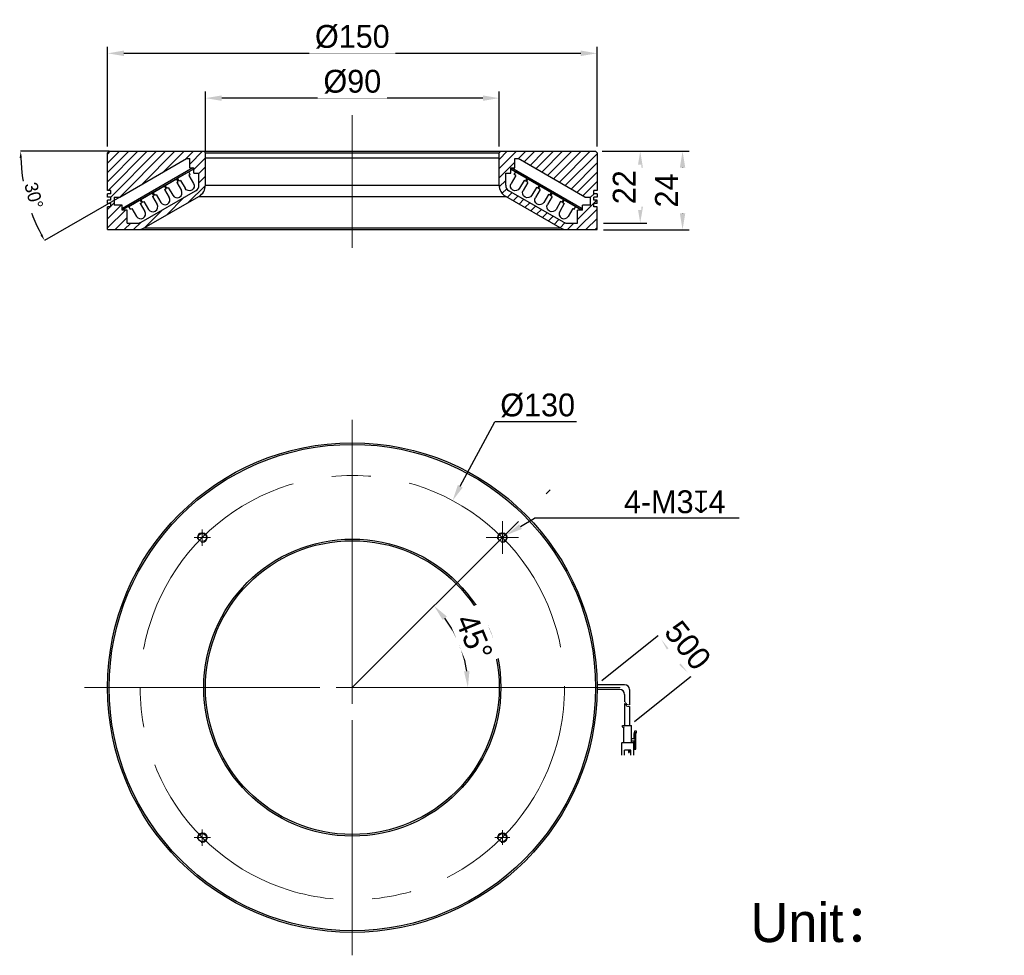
# Model space of a CAD drawing. Header units: inches. Extents: x -2931 to -2781, y -683 to -539.
import ezdxf

# ---------------------------------------------------------------- set-up
doc = ezdxf.new("R2010")
doc.units = ezdxf.units.IN
doc.header["$LTSCALE"] = 3
doc.header["$MEASUREMENT"] = 0
doc.header["$PDSIZE"] = -5
doc.linetypes.add('点画线', pattern=[18, 12, -2, 2, -2])
doc.layers.get('Defpoints').update_dxf_attribs({"lineweight": 18})
for name, color, linetype, lineweight in [('中心线层', 1, '点画线', 18), ('剖面线层', 4, 'Continuous', 18), ('尺寸线层', 3, 'Continuous', 18), ('明细栏文字', 6, 'Continuous', 18), ('标注', 3, 'Continuous', 25), ('粗实线', 7, 'Continuous', 30), ('细实线', 7, 'Continuous', 15)]:
    doc.layers.add(name, color=color, linetype=linetype, lineweight=lineweight)
doc.styles.get("Standard").update_dxf_attribs({"font": '兰亭黑 GBK.TTF'})
doc.dimstyles.new('CST Standard', dxfattribs={"dimtxt": 3.5, "dimasz": 2.5, "dimexe": 1, "dimexo": 1, "dimgap": 0.6, "dimtad": 1, "dimtoh": 1, "dimdsep": 46, "dimtxsty": 'Standard', "dimcen": -2.5, "dimdle": 5, "dimclrd": 8, "dimclre": 8, "dimadec": 1, "dimazin": 2, "dimtfac": 1, "dimtofl": 0, "dimtmove": 0, "dimatfit": 0, "dimfxl": 1, "dimtolj": 1, "dimarcsym": 0})
doc.dimstyles.new('标准', dxfattribs={"dimscale": 0.5, "dimtxt": 4, "dimasz": 2, "dimexe": 0, "dimexo": 0, "dimgap": 0.09, "dimtad": 1, "dimdec": 1, "dimzin": 0, "dimdsep": 46, "dimtxsty": 'Standard', "dimcen": 3, "dimdle": 4, "dimclrt": 3, "dimazin": 0, "dimtfac": 1, "dimtdec": 1, "dimtmove": 0, "dimatfit": 3, "dimfxl": 1, "dimtolj": 1, "dimarcsym": 0})
pattern_1 = [(45, (-2999.4165, -781.347), (-0.7071068, 0.7071068), [])]

# ---------------------------------------------------------------- blocks, each defined once
blk = doc.blocks.new('*D149')
at = {"layer": 'Defpoints', "color": 0}
for p in [(-2842.94, -641.1), (-2837.94, -647.35)]:
    blk.add_point(p, dxfattribs=at)
at = {"layer": '尺寸线层', "color": 8, "linetype": 'Continuous', "lineweight": -2}
for p, q in [((-2842.16, -640.48), (-2832.67, -632.88)), ((-2831.89, -635.46), (-2830.01, -637.81)), ((-2837.16, -646.73), (-2827.67, -639.13))]:
    blk.add_line(p, q, dxfattribs=at)
at = {"layer": '尺寸线层', "color": 8}
for points in [[(-2831.56, -635.2), (-2832.21, -635.72), (-2833.45, -633.51)], [(-2830.33, -638.07), (-2829.68, -637.55), (-2828.45, -639.76)]]:
    blk.add_solid(points, dxfattribs=at)
at = {"layer": '尺寸线层', "color": 0, "ltscale": 3, "insert": (-2829.01, -635.08), "char_height": 3.5, "attachment_point": 5, "rotation": 308.6598, "bg_fill": 3, "box_fill_scale": 1.25, "bg_fill_color": 9, "bg_fill_true_color": 13158600, "bg_fill_transparency": 0}
blk.add_mtext('\\A1;500', dxfattribs=at)
at = {"layer": 'Defpoints', "color": 0}
blk.add_point((-2828.45, -639.76), dxfattribs=at)
blk = doc.blocks.new('001_1')
at = {"layer": '粗实线'}
for p, q in [((-1.73, -1), (1.73, 1)), ((2.23, 0.13), (1.73, 1)), ((1.8, -0.12), (2.23, 0.13)), ((-1.23, -1.87), (-1.73, -1)), ((-1.23, -1.87), (-0.8, -1.62)), ((-0.8, -1.62), (0.61, -4.06)), ((1.8, -0.12), (3.21, -2.56))]:
    blk.add_line(p, q, dxfattribs=at)
blk.add_arc((1.91, -3.31), 1.5, 210.0001, 30.0001, dxfattribs=at)
blk = doc.blocks.new('*D150')
at = {"layer": 'Defpoints', "color": 0}
for p in [(-2902.9, -551.26), (-2902.9, -560.41), (-2857.9, -559.66)]:
    blk.add_point(p, dxfattribs=at)
at = {"layer": '尺寸线层', "color": 8, "linetype": 'Continuous', "lineweight": -2}
for p, q in [((-2902.9, -559.41), (-2902.9, -550.26)), ((-2857.9, -558.66), (-2857.9, -550.26)), ((-2860.4, -551.26), (-2900.4, -551.26))]:
    blk.add_line(p, q, dxfattribs=at)
at = {"layer": '尺寸线层', "color": 8}
for points in [[(-2900.4, -550.85), (-2900.4, -551.68), (-2902.9, -551.26)], [(-2860.4, -551.68), (-2860.4, -550.85), (-2857.9, -551.26)]]:
    blk.add_solid(points, dxfattribs=at)
at = {"layer": '尺寸线层', "color": 0, "ltscale": 3, "insert": (-2880.4, -548.74), "char_height": 3.5, "attachment_point": 5, "bg_fill": 3, "box_fill_scale": 1.25, "bg_fill_color": 9, "bg_fill_true_color": 13158600, "bg_fill_transparency": 0}
blk.add_mtext('\\A1;%%C90', dxfattribs=at)
blk = doc.blocks.new('*D151')
at = {"layer": 'Defpoints', "color": 0}
for p in [(-2917.9, -544.4), (-2917.9, -559.66), (-2842.9, -559.66)]:
    blk.add_point(p, dxfattribs=at)
at = {"layer": '尺寸线层', "color": 8, "linetype": 'Continuous', "lineweight": -2}
for p, q in [((-2917.9, -558.66), (-2917.9, -543.4)), ((-2845.4, -544.4), (-2915.4, -544.4)), ((-2842.9, -558.66), (-2842.9, -543.4))]:
    blk.add_line(p, q, dxfattribs=at)
at = {"layer": '尺寸线层', "color": 8}
for points in [[(-2915.4, -543.98), (-2915.4, -544.81), (-2917.9, -544.4)], [(-2845.4, -544.81), (-2845.4, -543.98), (-2842.9, -544.4)]]:
    blk.add_solid(points, dxfattribs=at)
at = {"layer": '尺寸线层', "color": 0, "ltscale": 3, "insert": (-2880.4, -541.87), "char_height": 3.5, "attachment_point": 5, "bg_fill": 3, "box_fill_scale": 1.25, "bg_fill_color": 9, "bg_fill_true_color": 13158600, "bg_fill_transparency": 0}
blk.add_mtext('\\A1;%%C150', dxfattribs=at)
blk = doc.blocks.new('*D152')
at = {"layer": 'Defpoints', "color": 0}
for p in [(-2843.15, -559.41), (-2842.9, -571.41), (-2829.81, -571.41)]:
    blk.add_point(p, dxfattribs=at)
at = {"layer": '尺寸线层', "color": 8, "linetype": 'Continuous', "lineweight": -2}
for p, q in [((-2842.15, -559.41), (-2828.81, -559.41)), ((-2829.81, -561.91), (-2829.81, -568.91)), ((-2841.9, -571.41), (-2828.81, -571.41))]:
    blk.add_line(p, q, dxfattribs=at)
at = {"layer": '尺寸线层', "color": 8}
for points in [[(-2829.4, -561.91), (-2830.23, -561.91), (-2829.81, -559.41)], [(-2830.23, -568.91), (-2829.4, -568.91), (-2829.81, -571.41)]]:
    blk.add_solid(points, dxfattribs=at)
at = {"layer": '尺寸线层', "color": 0, "ltscale": 3, "insert": (-2832.28, -565.41), "char_height": 3.5, "attachment_point": 5, "rotation": 90, "bg_fill": 3, "box_fill_scale": 1.25, "bg_fill_color": 9, "bg_fill_true_color": 13158600, "bg_fill_transparency": 0}
blk.add_mtext('\\A1;24', dxfattribs=at)
blk = doc.blocks.new('*D153')
at = {"layer": 'Defpoints', "color": 0}
for p in [(-2850.11, -611.26), (-2921.41, -641.55), (-2880.4, -641.55), (-2839.39, -641.55)]:
    blk.add_point(p, dxfattribs=at)
at = {"layer": '尺寸线层', "color": 8, "linetype": 'Continuous', "lineweight": -2}
blk.add_arc((-2880.4, -641.55), 17.71, 8.097, 36.903, dxfattribs=at)
at = {"layer": '尺寸线层', "color": 8}
for points in [[(-2865.93, -630.64), (-2866.56, -631.19), (-2867.88, -629.03)], [(-2863.29, -639.08), (-2862.46, -639.02), (-2862.7, -641.55)]]:
    blk.add_solid(points, dxfattribs=at)
at = {"layer": '尺寸线层', "color": 0, "ltscale": 3, "insert": (-2861.75, -633.82), "char_height": 3.5, "attachment_point": 5, "rotation": 292.5, "bg_fill": 3, "box_fill_scale": 1.25, "bg_fill_color": 9, "bg_fill_true_color": 13158600, "bg_fill_transparency": 0}
blk.add_mtext('\\A1;45%%d', dxfattribs=at)
at = {"layer": 'Defpoints', "color": 0}
blk.add_point((-2863.3, -636.97), dxfattribs=at)
blk = doc.blocks.new('*D154')
at = {"layer": 'Defpoints', "color": 0}
for p in [(-2856.78, -618.18), (-2858.06, -618.95)]:
    blk.add_point(p, dxfattribs=at)
at = {"layer": '尺寸线层', "color": 8, "linetype": 'Continuous'}
for p, q in [((-2857.42, -621.07), (-2857.42, -616.07)), ((-2859.92, -618.57), (-2854.92, -618.57))]:
    blk.add_line(p, q, dxfattribs=at)
at = {"layer": '尺寸线层', "color": 8, "linetype": 'Continuous', "lineweight": -2}
blk.add_line((-2854.64, -616.89), (-2852.5, -615.6), dxfattribs=at)
at = {"layer": '尺寸线层', "color": 8}
blk.add_solid([(-2854.85, -616.53), (-2854.42, -617.25), (-2856.78, -618.18)], dxfattribs=at)
at = {"layer": '尺寸线层', "color": 0, "ltscale": 3, "insert": (-2831.01, -613.11), "char_height": 3.5, "attachment_point": 5, "bg_fill": 3, "box_fill_scale": 1.25, "bg_fill_color": 9, "bg_fill_true_color": 13158600, "bg_fill_transparency": 0}
blk.add_mtext('\\A1;\\A1;4-M3{\\fGDT|b0|i0|c0|p2;\\C0;x}4', dxfattribs=at)
at = {"layer": '尺寸线层', "color": 8, "linetype": 'Continuous', "lineweight": -2}
blk.add_line((-2821.12, -615.6), (-2852.5, -615.6), dxfattribs=at)
blk = doc.blocks.new('*D155')
at = {"layer": 'Defpoints', "color": 0}
for p in [(-2843.15, -559.41), (-2842.9, -570.41), (-2836.3, -570.41)]:
    blk.add_point(p, dxfattribs=at)
at = {"layer": '尺寸线层', "color": 8, "linetype": 'Continuous', "lineweight": -2}
for p, q in [((-2842.15, -559.41), (-2835.3, -559.41)), ((-2836.3, -561.91), (-2836.3, -567.91)), ((-2841.9, -570.41), (-2835.3, -570.41))]:
    blk.add_line(p, q, dxfattribs=at)
at = {"layer": '尺寸线层', "color": 8}
for points in [[(-2835.88, -561.91), (-2836.71, -561.91), (-2836.3, -559.41)], [(-2836.71, -567.91), (-2835.88, -567.91), (-2836.3, -570.41)]]:
    blk.add_solid(points, dxfattribs=at)
at = {"layer": '尺寸线层', "color": 0, "ltscale": 3, "insert": (-2838.75, -564.91), "char_height": 3.5, "attachment_point": 5, "rotation": 90, "bg_fill": 3, "box_fill_scale": 1.25, "bg_fill_color": 9, "bg_fill_true_color": 13158600, "bg_fill_transparency": 0}
blk.add_mtext('\\A1;22', dxfattribs=at)
blk = doc.blocks.new('*D156')
at = {"layer": 'Defpoints', "color": 0}
for p in [(-2917.65, -559.41), (-2843.15, -559.41), (-2905.8, -560.5), (-2916.03, -566.41)]:
    blk.add_point(p, dxfattribs=at)
at = {"layer": '尺寸线层', "color": 0, "linetype": 'Continuous', "lineweight": -2}
for p, q in [((-2917.65, -559.41), (-2931.21, -559.41)), ((-2916.03, -566.41), (-2927.55, -573.06))]:
    blk.add_line(p, q, dxfattribs=at)
blk.add_arc((-2903.91, -559.41), 27.3, 182.0989, 207.9011, dxfattribs=at)
at = {"layer": '尺寸线层', "color": 0}
for points in [[(-2931.02, -560.4), (-2931.36, -560.41), (-2931.21, -559.41)], [(-2928.18, -572.26), (-2927.89, -572.1), (-2927.55, -573.06)]]:
    blk.add_solid(points, dxfattribs=at)
at = {"layer": '尺寸线层', "color": 3, "ltscale": 3, "insert": (-2929.19, -566.18), "char_height": 2, "attachment_point": 5, "rotation": 285, "bg_fill": 3, "box_fill_scale": 1.25, "bg_fill_color": 9, "bg_fill_true_color": 13158600, "bg_fill_transparency": 0}
blk.add_mtext('\\A1;{\\C0;30%%d}', dxfattribs=at)
at = {"layer": 'Defpoints', "color": 0}
blk.add_point((-2930.79, -564.15), dxfattribs=at)
blk = doc.blocks.new('*D157')
at = {"layer": 'Defpoints', "color": 0}
for p in [(-2865.04, -612.91), (-2895.76, -670.19)]:
    blk.add_point(p, dxfattribs=at)
at = {"layer": '尺寸线层', "color": 8, "linetype": 'Continuous'}
for p, q in [((-2880.4, -636.55), (-2880.4, -606.55)), ((-2880.4, -644.05), (-2880.4, -639.05)), ((-2885.4, -641.55), (-2915.4, -641.55)), ((-2882.9, -641.55), (-2877.9, -641.55)), ((-2875.4, -641.55), (-2845.4, -641.55)), ((-2880.4, -646.55), (-2880.4, -676.55))]:
    blk.add_line(p, q, dxfattribs=at)
at = {"layer": '尺寸线层', "color": 8}
blk.add_solid([(-2864.23, -610.51), (-2863.49, -610.9), (-2865.04, -612.91)], dxfattribs=at)
at = {"layer": '尺寸线层', "color": 0, "ltscale": 3, "insert": (-2852.01, -598.32), "char_height": 3.5, "attachment_point": 5, "bg_fill": 3, "box_fill_scale": 1.25, "bg_fill_color": 9, "bg_fill_true_color": 13158600, "bg_fill_transparency": 0}
blk.add_mtext('\\A1;%%C130', dxfattribs=at)
at = {"layer": '尺寸线层', "color": 8, "linetype": 'Continuous', "lineweight": -2}
for p in [(-2863.86, -610.7), (-2846.05, -600.85)]:
    blk.add_line(p, (-2858.57, -600.85), dxfattribs=at)

msp = doc.modelspace()

# ---------------------------------------------------------------- linework, layer by layer
at = {"layer": '中心线层', "color": 0}
for p, q in [((-2880.4028, -553.8582), (-2880.4028, -574.2034)), ((-2880.4028, -682.5571), (-2880.4028, -600.5389)), ((-2880.4028, -641.548), (-2850.1125, -611.2576)), ((-2903.3838, -619.817), (-2903.3838, -617.317)), ((-2857.4218, -619.692), (-2857.4218, -617.442)), ((-2904.6338, -618.567), (-2902.1338, -618.567)), ((-2858.5468, -618.567), (-2856.2968, -618.567)), ((-2903.3838, -665.7789), (-2903.3838, -663.2789)), ((-2857.4218, -665.6539), (-2857.4218, -663.4039)), ((-2904.6338, -664.5289), (-2902.1338, -664.5289)), ((-2858.5468, -664.5289), (-2856.2968, -664.5289))]:
    msp.add_line(p, q, dxfattribs=at)
msp.add_circle((-2880.4028, -641.548), 32.5, dxfattribs=at)
at = {"layer": '粗实线', "color": 0, "linetype": 'Continuous'}
for p, q in [((-2917.9028, -559.6561), (-2917.6528, -559.4061)), ((-2917.9028, -559.6561), (-2917.6528, -559.4061)), ((-2917.6528, -559.4061), (-2903.1528, -559.4061)), ((-2917.6528, -559.4061), (-2843.1528, -559.4061)), ((-2902.9028, -559.6561), (-2903.1528, -559.4061)), ((-2902.9028, -559.6561), (-2903.1528, -559.4061)), ((-2857.9028, -559.6561), (-2857.6528, -559.4061)), ((-2857.9028, -559.6561), (-2857.6528, -559.4061)), ((-2857.6528, -559.4061), (-2843.1528, -559.4061)), ((-2842.9028, -559.6561), (-2843.1528, -559.4061)), ((-2842.9028, -559.6561), (-2843.1528, -559.4061)), ((-2917.9035, -560.6561), (-2917.9028, -559.6561)), ((-2917.9028, -560.4061), (-2917.9035, -560.4061)), ((-2917.9035, -565.4056), (-2917.9035, -560.6561)), ((-2917.9028, -560.4065), (-2917.9028, -559.6561)), ((-2916.0327, -566.4064), (-2905.7997, -560.4983)), ((-2916.0327, -566.4064), (-2905.7997, -560.4983)), ((-2905.7997, -560.4983), (-2905.3003, -560.4983)), ((-2905.7997, -560.4983), (-2905.3003, -560.4983)), ((-2905.3003, -561.9495), (-2905.3003, -560.4983)), ((-2905.3003, -561.9495), (-2905.3003, -560.4983)), ((-2902.9028, -560.4058), (-2902.9028, -559.6561)), ((-2902.9028, -564.5779), (-2902.9028, -559.6561)), ((-2902.9028, -559.6561), (-2857.9028, -559.6561)), ((-2902.9028, -564.5779), (-2902.9028, -560.4056)), ((-2902.9028, -560.4058), (-2857.9028, -560.4058)), ((-2857.9028, -560.4058), (-2857.9028, -559.6561)), ((-2857.9028, -564.5779), (-2857.9028, -559.6561)), ((-2857.9028, -564.5779), (-2857.9028, -560.4056)), ((-2855.5053, -560.4983), (-2855.0059, -560.4983)), ((-2855.5053, -561.9495), (-2855.5053, -560.4983)), ((-2855.5053, -560.4983), (-2855.0059, -560.4983)), ((-2855.5053, -561.9495), (-2855.5053, -560.4983)), ((-2844.7729, -566.4064), (-2855.0059, -560.4983)), ((-2844.7729, -566.4064), (-2855.0059, -560.4983)), ((-2842.9021, -559.6561), (-2842.9021, -565.4056)), ((-2904.8528, -561.9578), (-2915.5931, -568.1588)), ((-2904.8528, -561.9578), (-2915.5931, -568.1588)), ((-2904.7528, -562.1311), (-2915.4931, -568.332)), ((-2904.7528, -562.1311), (-2915.4931, -568.332)), ((-2905.3003, -561.9495), (-2904.7003, -561.9495)), ((-2905.3003, -561.9495), (-2904.7003, -561.9495)), ((-2904.8528, -561.9578), (-2904.7528, -562.1311)), ((-2904.8528, -561.9578), (-2904.7528, -562.1311)), ((-2904.7003, -562.7479), (-2904.7003, -561.9495)), ((-2904.7003, -562.7479), (-2904.7003, -561.9495)), ((-2856.1053, -561.9495), (-2855.5053, -561.9495)), ((-2856.1053, -562.7479), (-2856.1053, -561.9495)), ((-2856.1053, -561.9495), (-2855.5053, -561.9495)), ((-2856.1053, -562.7479), (-2856.1053, -561.9495)), ((-2855.9528, -561.9578), (-2856.0528, -562.1311)), ((-2855.9528, -561.9578), (-2856.0528, -562.1311)), ((-2856.0528, -562.1311), (-2845.2873, -568.3465)), ((-2856.0528, -562.1311), (-2845.2873, -568.3465)), ((-2855.9528, -561.9578), (-2845.1873, -568.1733)), ((-2855.9528, -561.9578), (-2845.1873, -568.1733)), ((-2917.9035, -565.4056), (-2917.9035, -562.6561)), ((-2904.7003, -562.7479), (-2904.0028, -562.7479)), ((-2904.7003, -562.7479), (-2903.9028, -562.7479)), ((-2856.9028, -562.7479), (-2856.1053, -562.7479)), ((-2856.8028, -562.7479), (-2856.1053, -562.7479)), ((-2842.9021, -562.6561), (-2842.9021, -565.4056)), ((-2917.4035, -565.4056), (-2917.9035, -565.4056)), ((-2917.4035, -565.4056), (-2917.9035, -565.4056)), ((-2917.4035, -565.9056), (-2917.4035, -565.4056)), ((-2917.4035, -565.9056), (-2917.4035, -565.4056)), ((-2912.7646, -570.2716), (-2904.4028, -565.4439)), ((-2912.7646, -570.2716), (-2904.4028, -565.4439)), ((-2902.9028, -564.5779), (-2857.9028, -564.5779)), ((-2848.041, -570.2716), (-2856.4028, -565.4439)), ((-2848.041, -570.2716), (-2856.4028, -565.4439)), ((-2842.9021, -565.4056), (-2843.4021, -565.4056)), ((-2843.4021, -565.9056), (-2843.4021, -565.4056)), ((-2842.9021, -565.4056), (-2843.4021, -565.4056)), ((-2843.4021, -565.9056), (-2843.4021, -565.4056)), ((-2917.9035, -566.4056), (-2917.9035, -565.9056)), ((-2917.4035, -565.9056), (-2917.9035, -565.9056)), ((-2917.9035, -566.4056), (-2917.9035, -565.9056)), ((-2917.4035, -565.9056), (-2917.9035, -565.9056)), ((-2917.4035, -566.4056), (-2917.9035, -566.4056)), ((-2917.4035, -566.4056), (-2917.9035, -566.4056)), ((-2917.9035, -567.4056), (-2917.9035, -566.9056)), ((-2917.4035, -566.9056), (-2917.9035, -566.9056)), ((-2917.9035, -567.4056), (-2917.9035, -566.9056)), ((-2917.4035, -566.9056), (-2917.9035, -566.9056)), ((-2917.4035, -566.9056), (-2917.4035, -566.4056)), ((-2917.4035, -566.9056), (-2917.4035, -566.4056)), ((-2916.9028, -566.4064), (-2916.0327, -566.4064)), ((-2912.2646, -571.1376), (-2903.9028, -566.3099)), ((-2912.2646, -571.1376), (-2903.9028, -566.3099)), ((-2903.9028, -566.3099), (-2856.9028, -566.3099)), ((-2848.541, -571.1376), (-2856.9028, -566.3099)), ((-2848.541, -571.1376), (-2856.9028, -566.3099)), ((-2844.7729, -566.4064), (-2843.9028, -566.4064)), ((-2844.7729, -566.4064), (-2843.9021, -566.4064)), ((-2843.9021, -567.6556), (-2843.9021, -566.4064)), ((-2842.9021, -565.9056), (-2843.4021, -565.9056)), ((-2842.9021, -565.9056), (-2843.4021, -565.9056)), ((-2842.9021, -566.4056), (-2843.4021, -566.4056)), ((-2843.4021, -566.9056), (-2843.4021, -566.4056)), ((-2842.9021, -566.4056), (-2843.4021, -566.4056)), ((-2843.4021, -566.9056), (-2843.4021, -566.4056)), ((-2842.9021, -566.9056), (-2843.4021, -566.9056)), ((-2842.9021, -566.9056), (-2843.4021, -566.9056)), ((-2842.9021, -565.9056), (-2842.9021, -566.4056)), ((-2842.9021, -565.9056), (-2842.9021, -566.4056)), ((-2842.9021, -567.4056), (-2842.9021, -566.9056)), ((-2842.9021, -567.4056), (-2842.9021, -566.9056)), ((-2917.4035, -567.4056), (-2917.9035, -567.4056)), ((-2917.4035, -567.4056), (-2917.9035, -567.4056)), ((-2917.9035, -570.4056), (-2917.9035, -567.9056)), ((-2917.4035, -567.9056), (-2917.9035, -567.9056)), ((-2917.9028, -571.4056), (-2917.9035, -567.9056)), ((-2917.4035, -567.9056), (-2917.9035, -567.9056)), ((-2917.4035, -567.9056), (-2917.4035, -567.4056)), ((-2917.4035, -567.9056), (-2917.4035, -567.4056)), ((-2915.6535, -567.6556), (-2916.9035, -567.6556)), ((-2915.6535, -567.6556), (-2916.9035, -567.6556)), ((-2915.6535, -568.4056), (-2915.6535, -567.6556)), ((-2915.6535, -568.4056), (-2915.6535, -567.6556)), ((-2914.9028, -568.4056), (-2915.6535, -568.4056)), ((-2914.9028, -568.4056), (-2915.6535, -568.4056)), ((-2915.5931, -568.1588), (-2915.4931, -568.332)), ((-2915.5931, -568.1588), (-2915.4931, -568.332)), ((-2914.9028, -570.4056), (-2914.9028, -568.4056)), ((-2914.9028, -570.4056), (-2914.9028, -568.4056)), ((-2845.9028, -570.4056), (-2845.9028, -568.4056)), ((-2845.1521, -568.4056), (-2845.9028, -568.4056)), ((-2845.1521, -568.4056), (-2845.9028, -568.4056)), ((-2845.9028, -570.4056), (-2845.9028, -568.4056)), ((-2845.1873, -568.1733), (-2845.2873, -568.3465)), ((-2845.1873, -568.1733), (-2845.2873, -568.3465)), ((-2845.1521, -568.4056), (-2845.1521, -567.6556)), ((-2843.9021, -567.6556), (-2845.1521, -567.6556)), ((-2843.9021, -567.6556), (-2845.1521, -567.6556)), ((-2845.1521, -568.4056), (-2845.1521, -567.6556)), ((-2842.9021, -567.4056), (-2843.4021, -567.4056)), ((-2843.4021, -567.9056), (-2843.4021, -567.4056)), ((-2842.9021, -567.4056), (-2843.4021, -567.4056)), ((-2843.4021, -567.9056), (-2843.4021, -567.4056)), ((-2842.9021, -567.9056), (-2843.4021, -567.9056)), ((-2842.9021, -567.9056), (-2843.4021, -567.9056)), ((-2842.9028, -571.4056), (-2842.9021, -567.9056)), ((-2842.9021, -570.4056), (-2842.9021, -567.9056)), ((-2917.9028, -570.4056), (-2917.9035, -570.4056)), ((-2917.9028, -571.4056), (-2917.9028, -570.4056)), ((-2917.9028, -571.4056), (-2917.4028, -571.4056)), ((-2917.9028, -571.4056), (-2842.9028, -571.4056)), ((-2915.4028, -571.4056), (-2913.2646, -571.4056)), ((-2912.2646, -571.1376), (-2848.541, -571.1376)), ((-2847.541, -571.4056), (-2845.4028, -571.4056)), ((-2843.4028, -571.4056), (-2842.9028, -571.4056)), ((-2842.9028, -571.4056), (-2842.9028, -570.4056)), ((-2842.9021, -570.4056), (-2842.9028, -570.4056))]:
    msp.add_line(p, q, dxfattribs=at)
at = {"layer": '粗实线', "color": 0, "ltscale": 3}
for p, q in [((-2839.4393, -641.8528), (-2842.9393, -641.8528)), ((-2838.6893, -641.1028), (-2842.9041, -641.1028)), ((-2837.9393, -641.8528), (-2837.9393, -644.2038)), ((-2838.6893, -642.6028), (-2838.6893, -643.7077)), ((-2838.6893, -643.9731), (-2838.6893, -647.3528)), ((-2837.9393, -644.4692), (-2837.9393, -647.3528))]:
    msp.add_line(p, q, dxfattribs=at)
at = {"layer": '粗实线', "color": 0}
for p, q in [((-2839.0393, -647.3528), (-2837.6393, -647.3528)), ((-2839.0393, -647.5528), (-2839.0393, -647.3528)), ((-2838.9893, -647.6028), (-2838.7893, -647.6028)), ((-2838.7893, -649.9278), (-2838.7893, -647.6028)), ((-2837.6393, -649.9278), (-2837.6393, -647.3528)), ((-2837.1893, -648.2278), (-2837.2643, -648.6278)), ((-2836.8643, -648.2278), (-2837.1893, -648.2278)), ((-2837.0893, -650.9778), (-2837.0893, -648.5278)), ((-2837.0393, -648.4778), (-2836.8643, -648.4778)), ((-2836.9643, -650.9778), (-2836.9643, -648.4778)), ((-2836.8643, -648.4778), (-2836.8643, -648.2278)), ((-2839.1393, -651.8778), (-2839.1393, -650.0278)), ((-2839.0893, -649.9778), (-2837.3393, -649.9778)), ((-2837.2643, -649.3778), (-2837.5893, -649.3778)), ((-2837.5893, -649.7278), (-2837.2643, -649.7278)), ((-2837.2893, -651.8778), (-2837.2893, -650.0278)), ((-2837.2643, -648.6278), (-2837.2643, -649.4278)), ((-2837.2643, -649.6778), (-2837.2643, -650.9778)), ((-2838.7143, -651.8778), (-2838.7143, -651.1278)), ((-2837.7143, -651.1278), (-2838.7143, -651.1278)), ((-2838.0895, -651.1278), (-2838.0895, -651.4728)), ((-2838.0268, -651.4978), (-2838.0645, -651.4978)), ((-2838.0018, -651.1278), (-2838.0018, -651.4728)), ((-2837.7143, -651.8778), (-2837.7143, -651.1278)), ((-2837.2643, -650.6778), (-2837.2893, -650.6778)), ((-2837.2893, -650.9778), (-2836.9643, -650.9778))]:
    msp.add_line(p, q, dxfattribs=at)
at = {"layer": '粗实线', "color": 0, "linetype": 'Continuous'}
for centre, radius in [((-2903.3838, -618.567), 0.625), ((-2857.4218, -618.567), 0.625), ((-2880.4028, -641.548), 22.75), ((-2880.4028, -641.548), 22.5), ((-2903.3838, -664.5289), 0.625), ((-2857.4218, -664.5289), 0.625)]:
    msp.add_circle(centre, radius, dxfattribs=at)
for centre, radius, start, end in [((-2904.9028, -564.5779), 1, 300, 0), ((-2904.9028, -564.5779), 2, 300, 0), ((-2855.9028, -564.5779), 2, 180, 240), ((-2855.9028, -564.5779), 1, 180, 240), ((-2913.2646, -569.4056), 1, 270, 300), ((-2913.2646, -569.4056), 2, 270, 300), ((-2847.541, -569.4056), 2, 240, 270), ((-2847.541, -569.4056), 1, 240, 270)]:
    msp.add_arc(centre, radius, start, end, dxfattribs=at)
at = {"layer": '粗实线', "color": 0, "ltscale": 3}
for centre in [(-2839.4393, -642.6028), (-2838.6893, -641.8528)]:
    msp.add_arc(centre, 0.75, 0, 90, dxfattribs=at)
at = {"layer": '粗实线', "color": 0}
for centre, radius, start, end in [((-2838.9893, -647.5528), 0.05, 180, 270), ((-2837.0393, -648.5278), 0.05, 90, 180), ((-2839.0893, -650.0278), 0.05, 90, 180), ((-2838.8393, -649.9278), 0.05, 270, 0), ((-2837.5893, -649.3278), 0.05, 180, 270), ((-2837.5893, -649.7778), 0.05, 90, 180), ((-2837.5893, -649.9278), 0.05, 180, 270), ((-2837.3393, -650.0278), 0.05, 0, 90), ((-2838.0645, -651.4728), 0.025, 180, 270), ((-2838.0268, -651.4728), 0.025, 270, 0)]:
    msp.add_arc(centre, radius, start, end, dxfattribs=at)
msp.add_open_spline([(-2838.7893, -647.6028), (-2838.7887, -647.6021), (-2838.7863, -647.5998), (-2838.7816, -647.5951), (-2838.7749, -647.5883), (-2838.7668, -647.5802), (-2838.7579, -647.5713), (-2838.7486, -647.5621), (-2838.7424, -647.5559), (-2838.7393, -647.5528)], degree=3, knots=[0, 0, 0, 0, 108.59208601, 384.77404388, 768.73547888, 1221.59668498, 1716.21614913, 2229.82232139, 2739.80686076, 2739.80686076, 2739.80686076, 2739.80686076], dxfattribs=at)
at = {"layer": '细实线', "color": 0}
for centre in [(-2903.3838, -618.567), (-2857.4218, -618.567), (-2903.3838, -664.5289), (-2857.4218, -664.5289)]:
    msp.add_arc(centre, 0.75, 255, 195, dxfattribs=at)
at = {"layer": '细实线', "color": 0, "ltscale": 3}
for points, knots in [([(-2838.6893, -643.7077), (-2838.6062, -643.7378), (-2838.4732, -643.8394), (-2838.4059, -644.1792), (-2838.128, -644.1546), (-2837.9842, -644.1887), (-2837.9393, -644.2038)], [0, 0, 0, 0, 476.2705892, 939.22418178, 1427.22904898, 1663.82311149, 1663.82311149, 1663.82311149, 1663.82311149]), ([(-2838.6893, -643.9731), (-2838.6062, -644.0032), (-2838.4732, -644.1048), (-2838.4059, -644.4446), (-2838.128, -644.42), (-2837.9842, -644.4541), (-2837.9393, -644.4692)], [0, 0, 0, 0, 475.94909507, 938.5901828, 1426.26563496, 1662.69999076, 1662.69999076, 1662.69999076, 1662.69999076])]:
    msp.add_open_spline(points, degree=3, knots=knots, dxfattribs=at)

# ---------------------------------------------------------------- block references
at = {"layer": '标注', "color": 0, "ltscale": 3, "yscale": 0.4999999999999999, "zscale": 0.5}
for p, xscale, rotation in [((-2906.3333, -563.0435), -0.4999999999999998, 60.00019545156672), ((-2847.0245, -567.3436), 0.4999999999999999, 299.9998045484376)]:
    msp.add_blockref('001_1', p, dxfattribs=dict(at, xscale=xscale, rotation=rotation))
for p, xscale in [((-2854.4723, -563.0435), -0.4999999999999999), ((-2908.1953, -564.1185), 0.4999999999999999), ((-2852.6104, -564.1185), -0.4999999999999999), ((-2910.0572, -565.1935), 0.4999999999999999), ((-2850.7484, -565.1935), -0.4999999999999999), ((-2913.7811, -567.3436), 0.4999999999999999), ((-2911.9192, -566.2686), 0.4999999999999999), ((-2848.8864, -566.2686), -0.4999999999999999)]:
    msp.add_blockref('001_1', p, dxfattribs=dict(at, xscale=xscale))

# ---------------------------------------------------------------- texts
at = {"layer": '明细栏文字', "color": 0, "ltscale": 3, "insert": (-2819.4075, -674.5339), "char_height": 6, "width": 32.506121, "attachment_point": 1}
msp.add_mtext('Unit：mm', dxfattribs=at)

# ---------------------------------------------------------------- next in the draw order: dimensions: what is measured, and where the dimension line sits
at = {"layer": '尺寸线层', "color": 0}
dim = msp.add_linear_dim(base=(-2902.9028, -551.2642), p1=(-2857.9028, -559.6561), p2=(-2902.9028, -560.4056), dimstyle='CST Standard', override={"dimscale": 1, "dimlfac": 2, "dimpost": '%%C<>', "dimsah": 1, "dimtfill": 1, "dimtzin": 8}, dxfattribs=at)
dim.commit()
dim.dimension.update_dxf_attribs({"geometry": '*D150', "text_midpoint": (-2880.4028, -548.7398)})
dim = msp.add_linear_dim(base=(-2828.4474, -639.7592), p1=(-2842.9393, -641.1028), p2=(-2837.9393, -647.3528), angle=308.659808, text='500', dimstyle='CST Standard', override={"dimscale": 1, "dimlfac": 2, "dimsah": 1, "dimtfill": 1, "dimtzin": 0}, dxfattribs=at)
dim.commit()
dim.dimension.update_dxf_attribs({"geometry": '*D149', "text_midpoint": (-2830.9474, -636.6342), "dimtype": 160})

# ---------------------------------------------------------------- next in the draw order: linework, layer by layer
at = {"layer": '中心线层', "color": 0}
msp.add_line((-2921.4119, -641.548), (-2839.3937, -641.548), dxfattribs=at)
at = {"layer": '粗实线', "color": 0, "linetype": 'Continuous'}
for radius in [37.5, 37.25]:
    msp.add_circle((-2880.4028, -641.548), radius, dxfattribs=at)

# ---------------------------------------------------------------- next in the draw order: dimensions: what is measured, and where the dimension line sits
at = {"layer": '尺寸线层', "color": 0}
dim = msp.add_linear_dim(base=(-2917.9028, -544.396), p1=(-2842.9028, -559.6561), p2=(-2917.9028, -559.6561), dimstyle='CST Standard', override={"dimscale": 1, "dimlfac": 2, "dimpost": '%%C<>', "dimsah": 1, "dimtfill": 1, "dimtzin": 8}, dxfattribs=at)
dim.commit()
dim.dimension.update_dxf_attribs({"geometry": '*D151', "text_midpoint": (-2880.4028, -541.8716)})

# ---------------------------------------------------------------- next in the draw order: dimensions: what is measured, and where the dimension line sits
dim = msp.add_linear_dim(base=(-2829.813, -571.4056), p1=(-2843.1528, -559.4061), p2=(-2842.9028, -571.4056), angle=270, dimstyle='CST Standard', override={"dimscale": 1, "dimlfac": 2, "dimsah": 1, "dimtfill": 1, "dimtzin": 8}, dxfattribs=at)
dim.commit()
dim.dimension.update_dxf_attribs({"geometry": '*D152', "text_midpoint": (-2832.2821, -565.4058)})
dim = msp.add_angular_dim_2l(base=(-2863.301, -636.9656), line1=((-2921.4119, -641.548), (-2839.3937, -641.548)), line2=((-2880.4028, -641.548), (-2850.1125, -611.2576)), dimstyle='CST Standard', override={"dimscale": 1, "dimtad": 1, "dimtih": 0, "dimtoh": 0, "dimlfac": 2, "dimsah": 1, "dimtdec": 1, "dimtfill": 1, "dimtzin": 8}, dxfattribs=at)
dim.commit()
dim.dimension.update_dxf_attribs({"geometry": '*D153', "text_midpoint": (-2861.7474, -633.8206)})

# ---------------------------------------------------------------- next in the draw order: dimensions: what is measured, and where the dimension line sits
dim = msp.add_linear_dim(base=(-2836.2969, -570.4056), p1=(-2843.1528, -559.4061), p2=(-2842.9028, -570.4056), angle=270, dimstyle='CST Standard', override={"dimscale": 1, "dimlfac": 2, "dimsah": 1, "dimtfill": 1, "dimtzin": 8}, dxfattribs=at)
dim.commit()
dim.dimension.update_dxf_attribs({"geometry": '*D155', "text_midpoint": (-2838.7477, -564.9058)})
dim = msp.add_diameter_dim_2p(p1=(-2858.0644, -618.9539), p2=(-2856.7793, -618.1801), text='\\A1;4-M3{\\fGDT|b0|i0|c0|p2;\\C0;x}4', dimstyle='CST Standard', override={"dimscale": 1, "dimlfac": 2, "dimpost": '4-M<>牙深4（均布）', "dimtxsty": 'Standard', "dimsah": 1, "dimtfill": 1, "dimtzin": 8}, dxfattribs=at)
dim.commit()
dim.dimension.update_dxf_attribs({"geometry": '*D154', "text_midpoint": (-2831.0058, -615.6011), "dimtype": 163})

# ---------------------------------------------------------------- next in the draw order: dimensions: what is measured, and where the dimension line sits
dim = msp.add_angular_dim_2l(base=(-2930.7928, -564.1466), line1=((-2916.0327, -566.4064), (-2905.7997, -560.4983)), line2=((-2917.6528, -559.4061), (-2843.1528, -559.4061)), text='\\A1;{\\C0;30%%d}', dimstyle='标准', override={"dimtad": 1, "dimtih": 0, "dimtoh": 0, "dimtxsty": 'Standard', "dimsah": 1, "dimtdec": 2, "dimtfill": 1, "dimtzin": 8, "dimarcsym": 0}, dxfattribs=at)
dim.commit()
dim.dimension.update_dxf_attribs({"geometry": '*D156', "text_midpoint": (-2929.1921, -566.181)})
dim = msp.add_diameter_dim_2p(p1=(-2895.7647, -670.1882), p2=(-2865.0409, -612.9077), dimstyle='CST Standard', override={"dimscale": 1, "dimlfac": 2, "dimpost": '%%C<>', "dimsah": 1, "dimtfill": 1, "dimtzin": 8}, dxfattribs=at)
dim.commit()
dim.dimension.update_dxf_attribs({"geometry": '*D157', "text_midpoint": (-2852.0092, -600.8461), "dimtype": 163})

# ---------------------------------------------------------------- next in the draw order: hatches: boundary and pattern name
at = {"layer": '剖面线层'}
h = msp.add_hatch(dxfattribs=at)
h.set_pattern_fill('无图案', color=0, style=0, pattern_type=0)
h.set_pattern_definition(pattern_1)
edge = h.paths.add_edge_path(flags=0)
edge.add_line((-2916.0327, -566.4064), (-2915.3926, -566.0368))
edge.add_line((-2915.3926, -566.0368), (-2905.7997, -560.4983))
edge.add_line((-2905.7997, -560.4983), (-2905.3003, -560.4983))
edge.add_line((-2905.3003, -560.4983), (-2905.3003, -561.9495))
edge.add_line((-2905.3003, -561.9495), (-2904.7003, -561.9495))
edge.add_line((-2904.7003, -561.9495), (-2904.7003, -562.7479))
edge.add_line((-2904.7003, -562.7479), (-2903.9028, -562.7479))
edge.add_line((-2903.9028, -562.7479), (-2903.9028, -564.5779))
edge.add_arc((-2904.9028, -564.5779), 1, 300, 360, ccw=False)
edge.add_line((-2904.4028, -565.4439), (-2912.7646, -570.2716))
edge.add_arc((-2913.2646, -569.4056), 1, 270, 300, ccw=False)
edge.add_line((-2913.2646, -570.4056), (-2914.9028, -570.4056))
edge.add_line((-2914.9028, -570.4056), (-2914.9028, -568.4056))
edge.add_line((-2914.9028, -568.4056), (-2915.6535, -568.4056))
edge.add_line((-2915.6535, -568.4056), (-2915.6535, -567.6556))
edge.add_line((-2915.6535, -567.6556), (-2916.9035, -567.6556))
edge.add_line((-2916.9035, -567.6556), (-2916.9028, -566.4064))
edge.add_line((-2916.9028, -566.4064), (-2916.0327, -566.4064))
edge = h.paths.add_edge_path(flags=0)
edge.add_line((-2917.9035, -565.4056), (-2917.9035, -562.0771))
edge.add_line((-2917.9035, -562.0771), (-2917.9035, -560.6561))
edge.add_line((-2917.9035, -560.6561), (-2917.9028, -559.6561))
edge.add_line((-2917.9028, -559.6561), (-2917.6528, -559.4061))
edge.add_line((-2917.6528, -559.4061), (-2903.1528, -559.4061))
edge.add_line((-2903.1528, -559.4061), (-2902.9028, -559.6561))
edge.add_line((-2902.9028, -559.6561), (-2902.9028, -560.4058))
edge.add_line((-2902.9028, -560.4058), (-2902.9028, -564.5779))
edge.add_arc((-2904.9028, -564.5779), 2, 300, 360, ccw=False)
edge.add_line((-2903.9028, -566.3099), (-2912.2646, -571.1376))
edge.add_arc((-2913.2646, -569.4056), 2, 270, 300, ccw=False)
edge.add_line((-2913.2646, -571.4056), (-2917.9028, -571.4056))
edge.add_line((-2917.9028, -571.4056), (-2917.9035, -567.9056))
edge.add_line((-2917.9035, -567.9056), (-2917.4035, -567.9056))
edge.add_line((-2917.4035, -567.9056), (-2917.4035, -567.4056))
edge.add_line((-2917.4035, -567.4056), (-2917.9035, -567.4056))
edge.add_line((-2917.9035, -567.4056), (-2917.9035, -566.9056))
edge.add_line((-2917.9035, -566.9056), (-2917.4035, -566.9056))
edge.add_line((-2917.4035, -566.9056), (-2917.4035, -566.4056))
edge.add_line((-2917.4035, -566.4056), (-2917.9035, -566.4056))
edge.add_line((-2917.9035, -566.4056), (-2917.9035, -565.9056))
edge.add_line((-2917.9035, -565.9056), (-2917.4035, -565.9056))
edge.add_line((-2917.4035, -565.9056), (-2917.4035, -565.4056))
edge.add_line((-2917.4035, -565.4056), (-2917.9035, -565.4056))
h = msp.add_hatch(dxfattribs=at)
h.set_pattern_fill('无图案', color=0, style=0, pattern_type=0)
h.set_pattern_definition(pattern_1)
edge = h.paths.add_edge_path(flags=0)
edge.add_line((-2856.9028, -564.5779), (-2856.9028, -564.0932))
edge.add_line((-2856.9028, -564.0932), (-2856.9028, -562.7479))
edge.add_line((-2856.9028, -562.7479), (-2856.1053, -562.7479))
edge.add_line((-2856.1053, -562.7479), (-2856.1053, -561.9495))
edge.add_line((-2856.1053, -561.9495), (-2855.5053, -561.9495))
edge.add_line((-2855.5053, -561.9495), (-2855.5053, -560.4983))
edge.add_line((-2855.5053, -560.4983), (-2855.0059, -560.4983))
edge.add_line((-2855.0059, -560.4983), (-2844.7729, -566.4064))
edge.add_line((-2844.7729, -566.4064), (-2843.9028, -566.4064))
edge.add_line((-2843.9021, -566.4064), (-2843.9021, -567.6556))
edge.add_line((-2843.9021, -567.6556), (-2845.1521, -567.6556))
edge.add_line((-2845.1521, -567.6556), (-2845.1521, -568.4056))
edge.add_line((-2845.1521, -568.4056), (-2845.9028, -568.4056))
edge.add_line((-2845.9028, -568.4056), (-2845.9028, -570.4056))
edge.add_line((-2845.9028, -570.4056), (-2847.541, -570.4056))
edge.add_arc((-2847.541, -569.4056), 1, 240, 270, ccw=False)
edge.add_line((-2848.041, -570.2716), (-2856.4028, -565.4439))
edge.add_arc((-2855.9028, -564.5779), 1, 180, 240, ccw=False)
edge = h.paths.add_edge_path(flags=0)
edge.add_line((-2857.9028, -564.5779), (-2857.9028, -561.8236))
edge.add_line((-2857.9028, -561.8236), (-2857.9028, -560.4058))
edge.add_line((-2857.9028, -560.4058), (-2857.9028, -559.6561))
edge.add_line((-2857.9028, -559.6561), (-2857.6528, -559.4061))
edge.add_line((-2857.6528, -559.4061), (-2843.1528, -559.4061))
edge.add_line((-2843.1528, -559.4061), (-2842.9028, -559.6561))
edge.add_line((-2842.9021, -559.6561), (-2842.9021, -565.4056))
edge.add_line((-2842.9021, -565.4056), (-2843.4021, -565.4056))
edge.add_line((-2843.4021, -565.4056), (-2843.4021, -565.9056))
edge.add_line((-2843.4021, -565.9056), (-2842.9021, -565.9056))
edge.add_line((-2842.9021, -565.9056), (-2842.9021, -566.4056))
edge.add_line((-2842.9021, -566.4056), (-2843.4021, -566.4056))
edge.add_line((-2843.4021, -566.4056), (-2843.4021, -566.9056))
edge.add_line((-2843.4021, -566.9056), (-2842.9021, -566.9056))
edge.add_line((-2842.9021, -566.9056), (-2842.9021, -567.4056))
edge.add_line((-2842.9021, -567.4056), (-2843.4021, -567.4056))
edge.add_line((-2843.4021, -567.4056), (-2843.4021, -567.9056))
edge.add_line((-2843.4021, -567.9056), (-2842.9021, -567.9056))
edge.add_line((-2842.9021, -567.9056), (-2842.9028, -571.4056))
edge.add_line((-2842.9028, -571.4056), (-2847.541, -571.4056))
edge.add_arc((-2847.541, -569.4056), 2, 240, 270, ccw=False)
edge.add_line((-2848.541, -571.1376), (-2856.9028, -566.3099))
edge.add_arc((-2855.9028, -564.5779), 2, 180, 240, ccw=False)

# ---------------------------------------------------------------- next in the draw order: linework, layer by layer
at = {"layer": '粗实线', "color": 0, "linetype": 'Continuous'}
for p, q in [((-2903.9028, -564.5779), (-2903.9028, -562.7479)), ((-2903.9028, -564.5779), (-2903.9028, -562.7479)), ((-2856.9028, -564.5779), (-2856.9028, -562.7479)), ((-2856.9028, -564.5779), (-2856.9028, -562.7479)), ((-2916.9028, -566.4064), (-2916.9035, -567.6556)), ((-2917.9035, -570.4056), (-2917.9028, -570.4056)), ((-2914.9028, -570.4056), (-2913.2646, -570.4056)), ((-2847.541, -570.4056), (-2845.9028, -570.4056)), ((-2842.9028, -570.4056), (-2842.9021, -570.4056))]:
    msp.add_line(p, q, dxfattribs=at)

doc.saveas('drawing.dxf')
